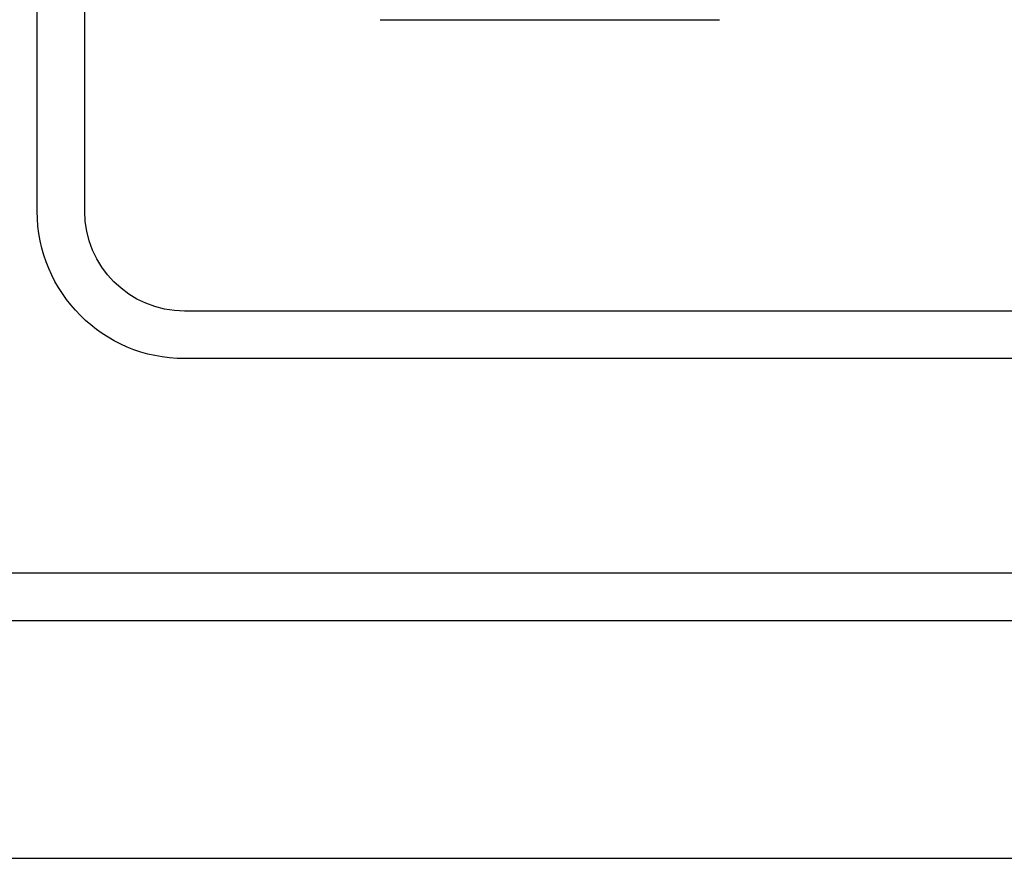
# Model space of a CAD drawing. Extents: x -65 to -29, y -70.1 to -47.
# Tile 41 of 57: x -37.156 to -36.12, y -70.055 to -69.173. Entities that reach past the tile are written whole.
import ezdxf

# ---------------------------------------------------------------- set-up
doc = ezdxf.new("R2010")
doc.units = 0
doc.header["$MEASUREMENT"] = 0
doc.layers.add('DST', color=7, linetype='CONTINUOUS')
doc.layers.add('PLOTVIEW1', color=7, linetype='CONTINUOUS')

msp = doc.modelspace()

# ---------------------------------------------------------------- linework, layer by layer
at = {"layer": 'DST', "color": 4, "linetype": 'CONTINUOUS'}
for p, q in [((-37.1373, -69.3747), (-37.1373, -67.9581)), ((-37.0873, -69.3747), (-37.0873, -67.9581)), ((-30.4824, -69.4797), (-36.9824, -69.4797)), ((-30.4824, -69.5297), (-36.9824, -69.5297))]:
    msp.add_line(p, q, dxfattribs=at)
at = {"layer": 'DST', "color": 4, "linetype": 'CONTINUOUS', "extrusion": (0, 8.88178e-16, -1)}
for radius in [0.155, 0.105]:
    msp.add_arc((36.9824, -69.3747), radius, 270, 0, dxfattribs=at)
at = {"layer": 'PLOTVIEW1', "color": 252, "linetype": 'CONTINUOUS'}
msp.add_line((-36.7766, -69.1734, 0.0197), (-36.4199, -69.1734, 0.0197), dxfattribs=at)
at = {"layer": 'PLOTVIEW1', "color": 97, "linetype": 'CONTINUOUS'}
for p, q in [((-64.269, -69.7549), (-30.269, -69.7549)), ((-64.269, -69.8049), (-30.269, -69.8049)), ((-64.269, -70.0549), (-30.269, -70.0549))]:
    msp.add_line(p, q, dxfattribs=at)

doc.saveas('drawing.dxf')
